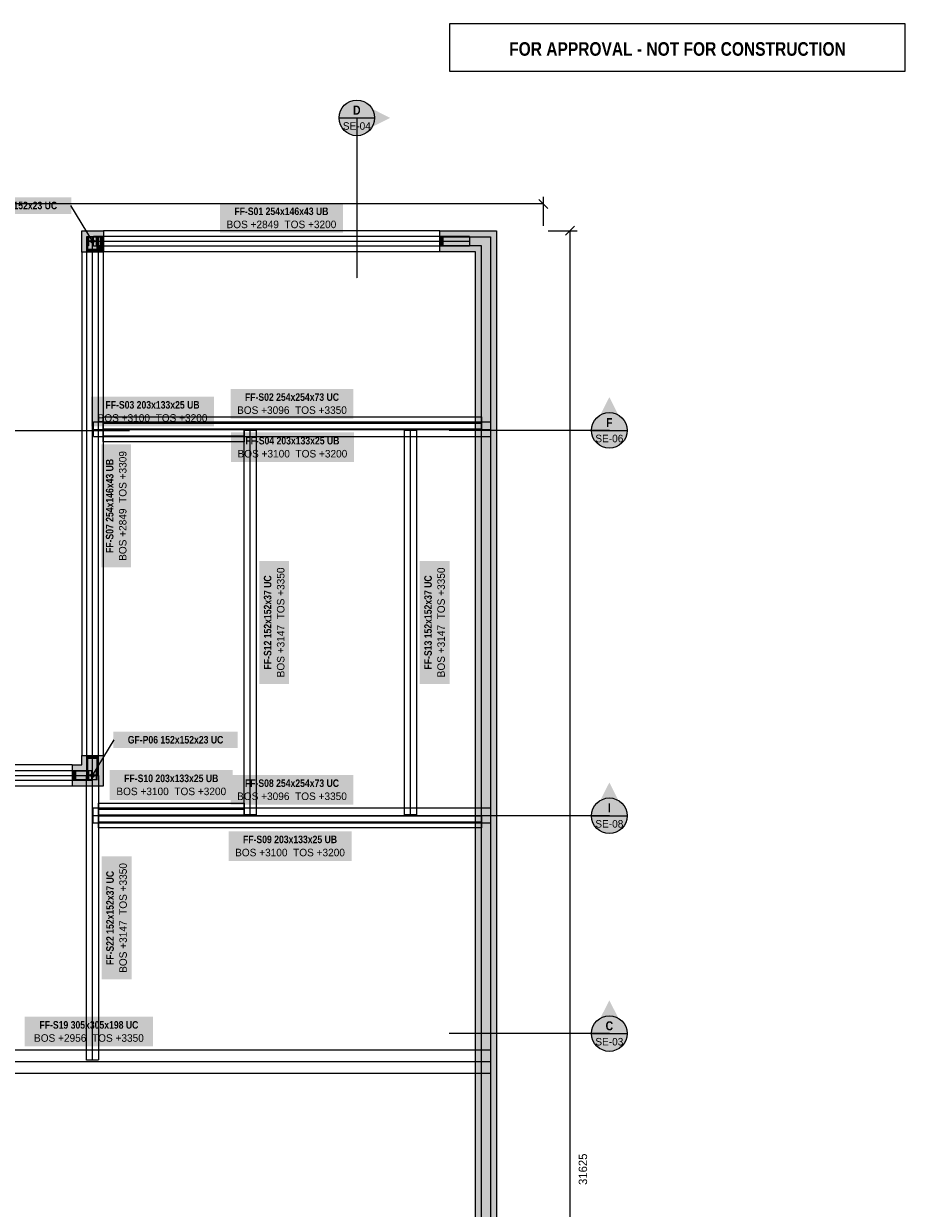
# Model space of a CAD drawing. Header units: millimetres. Extents: x -5835 to 39265, y -4604 to 35078.
# Tile 6 of 6: x 24409 to 39265, y 15120 to 35078. Entities that reach past the tile are written whole.
import ezdxf
from ezdxf.enums import TextEntityAlignment as Align

# ---------------------------------------------------------------- set-up
doc = ezdxf.new("R2010")
doc.units = ezdxf.units.MM
doc.linetypes.add('DASHED', pattern=[1.524, 1.27, -0.254])
for name, color, linetype in [('FILL-C_B2B2B5', 7, 'Continuous'), ('FILL-EPS', 7, 'Continuous'), ('FILL-RED', 7, 'Continuous'), ('FILL-STEEL', 7, 'Continuous'), ('FILL-TEAL_DK', 7, 'Continuous'), ('FILL-WHITE', 7, 'Continuous'), ('LINE-INK', 7, 'Continuous'), ('LINE-INK-DASH', 7, 'DASHED'), ('LINE-RED', 7, 'Continuous'), ('LINE-RED-DASH', 7, 'DASHED'), ('LINE-STEEL', 7, 'Continuous'), ('LINE-STEEL-DASH', 7, 'DASHED'), ('LINE-STEEL_GREY', 7, 'Continuous'), ('LINE-TEAL_DK', 7, 'Continuous'), ('TEXT-INK', 7, 'Continuous'), ('TEXT-RED', 7, 'Continuous'), ('TEXT-STEEL', 7, 'Continuous')]:
    doc.layers.add(name, color=color, linetype=linetype)
doc.styles.add('OpenSansCondensed-Bold', font='OpenSansCondensed-Bold.ttf')

msp = doc.modelspace()

# ---------------------------------------------------------------- hatches: boundary and pattern name
at = {"layer": 'FILL-C_B2B2B5', "true_color": 0xb2b2b5}
h = msp.add_hatch(color=256, dxfattribs=at)
h.dxf.hatch_style = 1
h.paths.add_polyline_path([(25754, 31337), (25644, 31337), (25644, 31227), (25492, 31227), (25492, 31489), (25754, 31489)])
h = msp.add_hatch(color=256, dxfattribs=at)
h.dxf.hatch_style = 1
h.paths.add_polyline_path([(31421, 31489), (32276, 31489), (32276, 13602), (33064, 13602), (33064, 13308), (32912, 13308), (32912, 13449), (32124, 13449), (32124, 31337), (31421, 31337)])
h = msp.add_hatch(color=256, dxfattribs=at)
h.dxf.hatch_style = 1
h.paths.add_polyline_path([(25644, 22747), (25644, 22337), (25233, 22337), (25233, 22489), (25492, 22489), (25492, 22747)])
at = {"layer": 'FILL-EPS', "true_color": 0xccffff}
h = msp.add_hatch(color=256, dxfattribs=at)
h.dxf.hatch_style = 1
h.paths.add_polyline_path([(25754, 31591), (25754, 31489), (25492, 31489), (25492, 31227), (25390, 31227), (25390, 31591)])
h = msp.add_hatch(color=256, dxfattribs=at)
h.dxf.hatch_style = 1
h.paths.add_polyline_path([(31421, 31591), (32378, 31591), (32378, 13703), (33166, 13703), (33166, 13308), (33064, 13308), (33064, 13602), (32276, 13602), (32276, 31489), (31421, 31489)])
h = msp.add_hatch(color=256, dxfattribs=at)
h.dxf.hatch_style = 1
h.paths.add_polyline_path([(25754, 31235), (25746, 31235), (25746, 31227), (25644, 31227), (25644, 31337), (25754, 31337)])
h = msp.add_hatch(color=256, dxfattribs=at)
h.dxf.hatch_style = 1
h.paths.add_polyline_path([(32022, 13348), (32022, 31235), (31421, 31235), (31421, 31337), (32124, 31337), (32124, 13449), (32912, 13449), (32912, 13308), (32810, 13308), (32810, 13348)])
h = msp.add_hatch(color=256, dxfattribs=at)
h.dxf.hatch_style = 1
h.paths.add_polyline_path([(25390, 22591), (25390, 22747), (25492, 22747), (25492, 22489), (25233, 22489), (25233, 22591)])
h = msp.add_hatch(color=256, dxfattribs=at)
h.dxf.hatch_style = 1
h.paths.add_polyline_path([(25746, 22747), (25746, 22235), (25233, 22235), (25233, 22337), (25644, 22337), (25644, 22747)])
at = {"layer": 'FILL-RED', "true_color": 0xb81a1f}
h = msp.add_hatch(color=256, dxfattribs=at)
h.dxf.hatch_style = 1
h.paths.add_polyline_path([(30583, 33491), (30023, 33776), (30023, 33206)])
h = msp.add_hatch(color=256, dxfattribs=at)
h.dxf.hatch_style = 1
h.paths.add_polyline_path([(34278, 28786), (33993, 28226), (34563, 28226)])
h = msp.add_hatch(color=256, dxfattribs=at)
h.dxf.hatch_style = 1
h.paths.add_polyline_path([(34278, 22294), (33993, 21734), (34563, 21734)])
h = msp.add_hatch(color=256, dxfattribs=at)
h.dxf.hatch_style = 1
h.paths.add_polyline_path([(34278, 18624), (33993, 18064), (34563, 18064)])
at = {"layer": 'FILL-STEEL', "true_color": 0x0d2973}
h = msp.add_hatch(color=256, dxfattribs=at)
h.dxf.hatch_style = 1
h.paths.add_polyline_path([(25492, 31338), (25492, 31490), (25499, 31490), (25499, 31417), (25637, 31417), (25637, 31490), (25644, 31490), (25644, 31492), (25644, 31492), (25644, 31492), (25644, 31492), (25644, 31491), (25644, 31490), (25644, 31338), (25637, 31338), (25637, 31411), (25499, 31411), (25499, 31338)])
h = msp.add_hatch(color=256, dxfattribs=at)
h.dxf.hatch_style = 1
h.paths.add_polyline_path([(25608, 31414), (25607, 31424), (25603, 31434), (25596, 31442), (25588, 31449), (25578, 31453), (25568, 31454), (25558, 31453), (25548, 31449), (25540, 31442), (25533, 31434), (25529, 31424), (25528, 31414), (25529, 31404), (25533, 31394), (25540, 31386), (25548, 31379), (25558, 31375), (25568, 31374), (25578, 31375), (25588, 31379), (25596, 31386), (25603, 31394), (25607, 31404)])
h = msp.add_hatch(color=256, dxfattribs=at)
h.dxf.hatch_style = 1
h.paths.add_polyline_path([(25644, 31338), (25644, 31336), (25644, 31336), (25644, 31336), (25644, 31336)])
h = msp.add_hatch(color=256, dxfattribs=at)
h.dxf.hatch_style = 1
h.paths.add_polyline_path([(25492, 22337), (25492, 22489), (25499, 22489), (25499, 22416), (25637, 22416), (25637, 22489), (25644, 22489), (25644, 22491), (25644, 22491), (25644, 22491), (25644, 22491), (25644, 22490), (25644, 22489), (25644, 22337), (25637, 22337), (25637, 22410), (25499, 22410), (25499, 22337)])
h = msp.add_hatch(color=256, dxfattribs=at)
h.dxf.hatch_style = 1
h.paths.add_polyline_path([(25608, 22413), (25607, 22423), (25603, 22433), (25596, 22441), (25588, 22448), (25578, 22452), (25568, 22453), (25558, 22452), (25548, 22448), (25540, 22441), (25533, 22433), (25529, 22423), (25528, 22413), (25529, 22403), (25533, 22393), (25540, 22385), (25548, 22378), (25558, 22374), (25568, 22373), (25578, 22374), (25588, 22378), (25596, 22385), (25603, 22393), (25607, 22403)])
h = msp.add_hatch(color=256, dxfattribs=at)
h.dxf.hatch_style = 1
h.paths.add_polyline_path([(25644, 22337), (25644, 22335), (25644, 22335), (25644, 22335), (25644, 22335)])
at = {"layer": 'FILL-TEAL_DK', "true_color": 0x006b5c}
h = msp.add_hatch(color=256, dxfattribs=at)
h.dxf.hatch_style = 1
h.paths.add_polyline_path([(25704, 31489), (25754, 31489), (25754, 31337), (25704, 31337)])
h = msp.add_hatch(color=256, dxfattribs=at)
h.dxf.hatch_style = 1
h.paths.add_polyline_path([(31421, 31489), (31471, 31489), (31471, 31337), (31421, 31337)])
h = msp.add_hatch(color=256, dxfattribs=at)
h.dxf.hatch_style = 1
h.paths.add_polyline_path([(25493, 31277), (25645, 31277), (25645, 31227), (25493, 31227)])
h = msp.add_hatch(color=256, dxfattribs=at)
h.dxf.hatch_style = 1
h.paths.add_polyline_path([(25493, 22748), (25645, 22748), (25645, 22698), (25493, 22698)])
h = msp.add_hatch(color=256, dxfattribs=at)
h.dxf.hatch_style = 1
h.paths.add_polyline_path([(25233, 22489), (25283, 22489), (25283, 22337), (25233, 22337)])
at = {"layer": 'FILL-WHITE', "true_color": 0xffffff}
h = msp.add_hatch(color=256, dxfattribs=at)
h.dxf.hatch_style = 1
h.paths.add_polyline_path([(30323, 33491), (30313, 33568), (30283, 33641), (30235, 33703), (30173, 33750), (30101, 33780), (30023, 33791), (29945, 33780), (29873, 33750), (29811, 33703), (29763, 33641), (29733, 33568), (29723, 33491), (29733, 33413), (29763, 33341), (29811, 33278), (29873, 33231), (29945, 33201), (30023, 33191), (30101, 33201), (30173, 33231), (30235, 33278), (30283, 33341), (30313, 33413)])
h = msp.add_hatch(color=256, dxfattribs=at)
h.dxf.hatch_style = 1
h.paths.add_polyline_path([(23122, 31874), (25214, 31874), (25214, 32154), (23122, 32154)])
h = msp.add_hatch(color=256, dxfattribs=at)
h.dxf.hatch_style = 1
h.paths.add_polyline_path([(27717, 31555), (29788, 31555), (29788, 32056), (27717, 32056)])
h = msp.add_hatch(color=256, dxfattribs=at)
h.dxf.hatch_style = 1
h.paths.add_polyline_path([(25544, 28294), (27616, 28294), (27616, 28795), (25544, 28795)])
h = msp.add_hatch(color=256, dxfattribs=at)
h.dxf.hatch_style = 1
h.paths.add_polyline_path([(27895, 28425), (29966, 28425), (29966, 28926), (27895, 28926)])
h = msp.add_hatch(color=256, dxfattribs=at)
h.dxf.hatch_style = 1
h.paths.add_polyline_path([(34578, 28226), (34568, 28304), (34538, 28376), (34490, 28438), (34428, 28486), (34356, 28516), (34278, 28526), (34200, 28516), (34128, 28486), (34066, 28438), (34018, 28376), (33988, 28304), (33978, 28226), (33988, 28148), (34018, 28076), (34066, 28014), (34128, 27966), (34200, 27936), (34278, 27926), (34356, 27936), (34428, 27966), (34490, 28014), (34538, 28076), (34568, 28148)])
h = msp.add_hatch(color=256, dxfattribs=at)
h.dxf.hatch_style = 1
h.paths.add_polyline_path([(27901, 27691), (29973, 27691), (29973, 28192), (27901, 28192)])
h = msp.add_hatch(color=256, dxfattribs=at)
h.dxf.hatch_style = 1
h.paths.add_polyline_path([(26220, 25917), (26220, 27989), (25719, 27989), (25719, 25917)])
h = msp.add_hatch(color=256, dxfattribs=at)
h.dxf.hatch_style = 1
h.paths.add_polyline_path([(28882, 23955), (28882, 26026), (28381, 26026), (28381, 23955)])
h = msp.add_hatch(color=256, dxfattribs=at)
h.dxf.hatch_style = 1
h.paths.add_polyline_path([(31585, 23955), (31585, 26026), (31084, 26026), (31084, 23955)])
h = msp.add_hatch(color=256, dxfattribs=at)
h.dxf.hatch_style = 1
h.paths.add_polyline_path([(25922, 22873), (28014, 22873), (28014, 23153), (25922, 23153)])
h = msp.add_hatch(color=256, dxfattribs=at)
h.dxf.hatch_style = 1
h.paths.add_polyline_path([(25860, 22002), (27932, 22002), (27932, 22503), (25860, 22503)])
h = msp.add_hatch(color=256, dxfattribs=at)
h.dxf.hatch_style = 1
h.paths.add_polyline_path([(27894, 21920), (29966, 21920), (29966, 22421), (27894, 22421)])
h = msp.add_hatch(color=256, dxfattribs=at)
h.dxf.hatch_style = 1
h.paths.add_polyline_path([(34578, 21734), (34568, 21812), (34538, 21884), (34490, 21946), (34428, 21994), (34356, 22024), (34278, 22034), (34200, 22024), (34128, 21994), (34066, 21946), (34018, 21884), (33988, 21812), (33978, 21734), (33988, 21656), (34018, 21584), (34066, 21522), (34128, 21474), (34200, 21444), (34278, 21434), (34356, 21444), (34428, 21474), (34490, 21522), (34538, 21584), (34568, 21656)])
h = msp.add_hatch(color=256, dxfattribs=at)
h.dxf.hatch_style = 1
h.paths.add_polyline_path([(27861, 20973), (29933, 20973), (29933, 21474), (27861, 21474)])
h = msp.add_hatch(color=256, dxfattribs=at)
h.dxf.hatch_style = 1
h.paths.add_polyline_path([(26226, 18976), (26226, 21048), (25725, 21048), (25725, 18976)])
h = msp.add_hatch(color=256, dxfattribs=at)
h.dxf.hatch_style = 1
h.paths.add_polyline_path([(34578, 18064), (34568, 18142), (34538, 18214), (34490, 18276), (34428, 18324), (34356, 18354), (34278, 18364), (34200, 18354), (34128, 18324), (34066, 18276), (34018, 18214), (33988, 18142), (33978, 18064), (33988, 17986), (34018, 17914), (34066, 17852), (34128, 17804), (34200, 17774), (34278, 17764), (34356, 17774), (34428, 17804), (34490, 17852), (34538, 17914), (34568, 17986)])
h = msp.add_hatch(color=256, dxfattribs=at)
h.dxf.hatch_style = 1
h.paths.add_polyline_path([(24428, 17847), (26587, 17847), (26587, 18348), (24428, 18348)])

# ---------------------------------------------------------------- linework, layer by layer
at = {"layer": 'LINE-INK', "lineweight": 5}
for p, q in [((33166, 31671), (33166, 32161)), ((33166, 32041), (-35, 32041)), ((33243, 31963), (33088, 32118)), ((33246, 31591), (33736, 31591)), ((33538, 31513), (33693, 31668)), ((33616, -35), (33616, 31591))]:
    msp.add_line(p, q, dxfattribs=at)
for points in [[(25390, 31591), (25754, 31591), (25754, 31235), (25746, 31235), (25746, 31227), (25390, 31227)], [(32810, 13348), (32022, 13348), (32022, 31235), (31421, 31235), (31421, 31591), (32378, 31591), (32378, 13703), (33166, 13703), (33166, 13308), (32810, 13308)], [(25492, 31338), (25492, 31490), (25499, 31490), (25499, 31417), (25637, 31417), (25637, 31490), (25644, 31490), (25644, 31492), (25644, 31492), (25644, 31492), (25644, 31492), (25644, 31491), (25644, 31490), (25644, 31338), (25637, 31338), (25637, 31411), (25499, 31411), (25499, 31338)], [(25644, 31338), (25644, 31336), (25644, 31336), (25644, 31336), (25644, 31336)], [(25233, 22591), (25390, 22591), (25390, 22747), (25746, 22747), (25746, 22235), (25233, 22235)], [(25492, 22337), (25492, 22489), (25499, 22489), (25499, 22416), (25637, 22416), (25637, 22489), (25644, 22489), (25644, 22491), (25644, 22491), (25644, 22491), (25644, 22491), (25644, 22490), (25644, 22489), (25644, 22337), (25637, 22337), (25637, 22410), (25499, 22410), (25499, 22337)], [(25644, 22337), (25644, 22335), (25644, 22335), (25644, 22335), (25644, 22335)]]:
    msp.add_lwpolyline(points, close=True, dxfattribs=at)
at = {"layer": 'LINE-INK-DASH', "lineweight": 5}
for p, q in [((31421, 31591), (25754, 31591)), ((25391, 31227), (25391, 22748)), ((25746, 31227), (25746, 22748)), ((31421, 31236), (25754, 31236)), ((25233, 22591), (19130, 22591)), ((25233, 22235), (19130, 22235))]:
    msp.add_line(p, q, dxfattribs=at)
at = {"layer": 'LINE-RED', "lineweight": 5}
for p, q in [((29723, 33491), (30323, 33491)), ((33978, 28226), (34578, 28226)), ((33978, 21734), (34578, 21734)), ((33978, 18064), (34578, 18064))]:
    msp.add_line(p, q, dxfattribs=at)
msp.add_lwpolyline([(31586, 34278), (39265, 34278), (39265, 35078), (31586, 35078)], close=True, dxfattribs=at)
for centre in [(30023, 33491), (34278, 28226), (34278, 21734), (34278, 18064)]:
    msp.add_circle(centre, 300, dxfattribs=at)
at = {"layer": 'LINE-RED-DASH', "lineweight": 5}
for p, q in [((30023, 33491), (30023, 30791)), ((23490, 28226), (26190, 28226)), ((34278, 28226), (31578, 28226)), ((34278, 21734), (31578, 21734)), ((34278, 18064), (31578, 18064))]:
    msp.add_line(p, q, dxfattribs=at)
at = {"layer": 'LINE-STEEL', "lineweight": 5}
for p, q in [((25568, 31414), (25204, 32014)), ((25568, 22413), (25932, 23013))]:
    msp.add_line(p, q, dxfattribs=at)
at = {"layer": 'LINE-STEEL-DASH', "lineweight": 5}
for p, q in [((25568, 22416), (25568, 31491)), ((25583, 31414), (31922, 31414)), ((25750, 28350), (32124, 28350)), ((25583, 28243), (32278, 28243)), ((28224, 21752), (28224, 28229)), ((30927, 21752), (30927, 28229)), ((25750, 28136), (28122, 28136)), ((18962, 22413), (25553, 22413)), ((25568, 17614), (25568, 22410)), ((25670, 21845), (28122, 21845)), ((25582, 21738), (32278, 21738)), ((25670, 21631), (32124, 21631)), ((18737, 17593), (32278, 17593))]:
    msp.add_line(p, q, dxfattribs=at)
for points in [[(25472, 31491), (25563, 31491), (25573, 31491), (25664, 31491), (25664, 31491), (25664, 22416), (25664, 22416), (25664, 22416), (25573, 22416), (25563, 22416), (25472, 22416), (25472, 22416), (25472, 31491)], [(25583, 31328), (25583, 31410), (25583, 31410), (25583, 31410), (25583, 31418), (25583, 31500), (25689, 31500), (31922, 31500), (31922, 31500), (31922, 31418), (31922, 31410), (31922, 31328), (31922, 31328), (25689, 31328), (25689, 31328)], [(25583, 28370), (25583, 28370), (25689, 28370), (25689, 28370), (25689, 28370), (32278, 28370), (32278, 28370), (32278, 28247), (32278, 28239), (32278, 28116), (32278, 28116), (25689, 28116), (25583, 28116), (25583, 28239), (25583, 28239), (25583, 28247), (25583, 28370), (25583, 28370)], [(25750, 28452), (32124, 28452), (32124, 28452), (32124, 28257), (32124, 28247), (25750, 28247), (25750, 28247), (25750, 28257)], [(25750, 28034), (25750, 28229), (25750, 28239), (28122, 28239), (28122, 28239), (28122, 28229), (28122, 28034)], [(28122, 21752), (28122, 21890), (28122, 28091), (28122, 28091), (28122, 28091), (28122, 28229), (28122, 28229), (28122, 28229), (28220, 28229), (28228, 28229), (28228, 28229), (28326, 28229), (28326, 28091), (28326, 21890), (28326, 21890), (28326, 21890), (28326, 21752), (28326, 21752), (28326, 21752), (28228, 21752), (28220, 21752), (28220, 21752)], [(30825, 21752), (30825, 21890), (30825, 28091), (30825, 28091), (30825, 28091), (30825, 28229), (30825, 28229), (30825, 28229), (30923, 28229), (30931, 28229), (30931, 28229), (31029, 28229), (31029, 28091), (31029, 21890), (31029, 21890), (31029, 21890), (31029, 21752), (31029, 21752), (31029, 21752), (30931, 21752), (30923, 21752), (30923, 21752)], [(18962, 22409), (18962, 22417), (19059, 22417), (19059, 22499), (25447, 22499), (25553, 22499), (25553, 22417), (25553, 22409), (25553, 22327), (25447, 22327), (19059, 22327), (19059, 22409)], [(25466, 17817), (25466, 22410), (25564, 22410), (25572, 22410), (25670, 22410), (25670, 17817), (25670, 17614), (25572, 17614), (25564, 17614), (25466, 17614)], [(25582, 21611), (25582, 21734), (25582, 21734), (25582, 21742), (25582, 21742), (25582, 21865), (25695, 21865), (25695, 21865), (25695, 21865), (32278, 21865), (32278, 21865), (32278, 21865), (32278, 21865), (32278, 21742), (32278, 21742), (32278, 21742), (32278, 21734), (32278, 21734), (32278, 21734), (32278, 21611), (32278, 21611), (32278, 21611), (32278, 21611), (25695, 21611), (25695, 21611), (25695, 21611)], [(25670, 21742), (25670, 21752), (25670, 21947), (28122, 21947), (28122, 21752), (28122, 21742)], [(25670, 21529), (25670, 21529), (25670, 21724), (25670, 21734), (25670, 21734), (25670, 21734), (25670, 21734), (32124, 21734), (32124, 21724), (32124, 21724), (32124, 21724), (32124, 21529), (32124, 21529), (32124, 21529), (32124, 21529), (25670, 21529), (25670, 21529)], [(18737, 17792), (32278, 17792), (32278, 17604), (32278, 17582), (32278, 17394), (18737, 17394), (18737, 17582), (18737, 17604)]]:
    msp.add_lwpolyline(points, close=True, dxfattribs=at)
at = {"layer": 'LINE-STEEL_GREY', "lineweight": 5}
for points in [[(25754, 31337), (25644, 31337), (25644, 31227), (25492, 31227), (25492, 31489), (25754, 31489)], [(31421, 31489), (32276, 31489), (32276, 13602), (33064, 13602), (33064, 13308), (32912, 13308), (32912, 13449), (32124, 13449), (32124, 31337), (31421, 31337)], [(25644, 22747), (25644, 22337), (25233, 22337), (25233, 22489), (25492, 22489), (25492, 22747)]]:
    msp.add_lwpolyline(points, close=True, dxfattribs=at)
at = {"layer": 'LINE-TEAL_DK', "lineweight": 5}
for points in [[(25704, 31489), (25754, 31489), (25754, 31337), (25704, 31337)], [(31421, 31489), (31471, 31489), (31471, 31337), (31421, 31337)], [(25493, 31277), (25645, 31277), (25645, 31227), (25493, 31227)], [(25493, 22748), (25645, 22748), (25645, 22698), (25493, 22698)], [(25233, 22489), (25283, 22489), (25283, 22337), (25233, 22337)]]:
    msp.add_lwpolyline(points, close=True, dxfattribs=at)

# ---------------------------------------------------------------- texts
at = {"layer": 'TEXT-INK'}
msp.add_text('31625', height=142.2, rotation=90, dxfattribs=at).set_placement((33903, 15778), align=Align.CENTER)
at = {"layer": 'TEXT-RED', "style": 'OpenSansCondensed-Bold'}
for s, height, p in [('FOR APPROVAL - NOT FOR CONSTRUCTION', 228.6, (35426, 34538)), ('D', 152, (30023, 33546)), ('F', 152, (34278, 28281)), ('I', 152, (34278, 21789)), ('C', 152, (34278, 18119))]:
    msp.add_text(s, height=height, dxfattribs=at).set_placement(p, align=Align.CENTER)
at = {"layer": 'TEXT-RED'}
for s, p in [('SE-04', (30023, 33291)), ('SE-06', (34278, 28026)), ('SE-08', (34278, 21534)), ('SE-03', (34278, 17864))]:
    msp.add_text(s, height=127, dxfattribs=at).set_placement(p, align=Align.CENTER)
at = {"layer": 'TEXT-STEEL', "style": 'OpenSansCondensed-Bold'}
for s, p in [('GF-P05 152x152x23 UC', (24168, 31952)), ('FF-S01 254x146x43 UB', (28752, 31854)), ('FF-S02 254x254x73 UC', (28930, 28724)), ('FF-S03 203x133x25 UB', (26580, 28593)), ('FF-S04 203x133x25 UB', (28937, 27990)), ('GF-P06 152x152x23 UC', (26968, 22951)), ('FF-S10 203x133x25 UB', (26896, 22301)), ('FF-S08 254x254x73 UC', (28930, 22219)), ('FF-S09 203x133x25 UB', (28897, 21272)), ('FF-S19 305x305x198 UC', (25508, 18147))]:
    msp.add_text(s, height=127, dxfattribs=at).set_placement(p, align=Align.CENTER)
at = {"layer": 'TEXT-STEEL'}
for s, p in [('BOS +2849  TOS +3200', (28752, 31633)), ('BOS +3096  TOS +3350', (28930, 28504)), ('BOS +3100  TOS +3200', (26580, 28372)), ('BOS +3100  TOS +3200', (28937, 27770)), ('BOS +3100  TOS +3200', (26896, 22081)), ('BOS +3096  TOS +3350', (28930, 21999)), ('BOS +3100  TOS +3200', (28897, 21051)), ('BOS +2956  TOS +3350', (25508, 17926))]:
    msp.add_text(s, height=127, dxfattribs=at).set_placement(p, align=Align.CENTER)
at = {"layer": 'TEXT-STEEL', "style": 'OpenSansCondensed-Bold'}
for s, p in [('FF-S07 254x146x43 UB', (25921, 26953)), ('FF-S12 152x152x37 UC', (28583, 24991)), ('FF-S13 152x152x37 UC', (31286, 24991)), ('FF-S22 152x152x37 UC', (25927, 20012))]:
    msp.add_text(s, height=127, rotation=90, dxfattribs=at).set_placement(p, align=Align.CENTER)
at = {"layer": 'TEXT-STEEL'}
for s, p in [('BOS +2849  TOS +3309', (26141, 26953)), ('BOS +3147  TOS +3350', (28803, 24991)), ('BOS +3147  TOS +3350', (31506, 24991)), ('BOS +3147  TOS +3350', (26147, 20012))]:
    msp.add_text(s, height=127, rotation=90, dxfattribs=at).set_placement(p, align=Align.CENTER)

doc.saveas('drawing.dxf')
